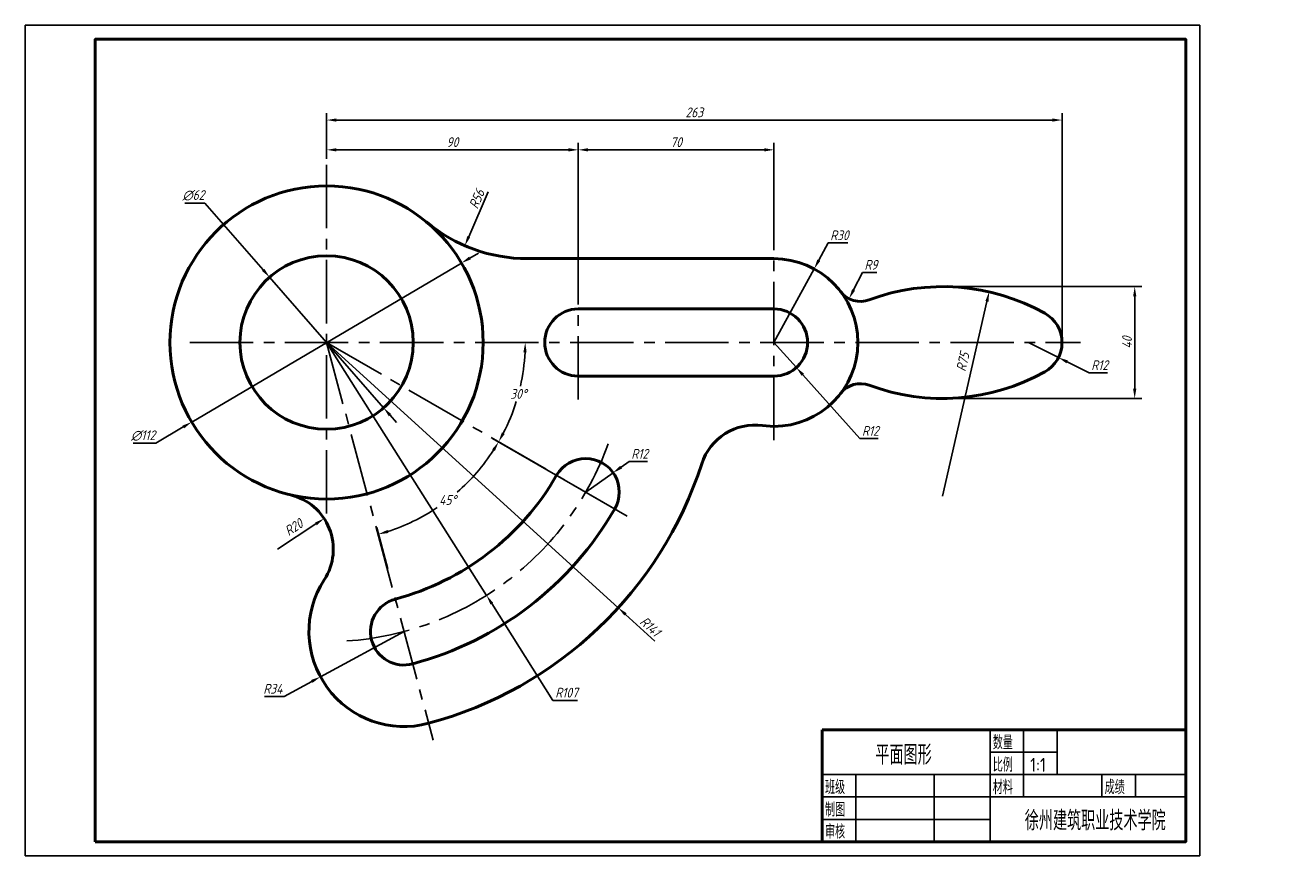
# Model space of a CAD drawing. Header units: millimetres. Extents: x 0 to 453, y 0 to 297.
import ezdxf

# ---------------------------------------------------------------- set-up
doc = ezdxf.new("R2010")
doc.units = ezdxf.units.MM
doc.header["$LTSCALE"] = 0.7
doc.linetypes.add('CENTER2', pattern=[28.575, 19.05, -3.175, 3.175, -3.175])
doc.layers.add('尺寸层', color=221, linetype='Continuous')
doc.layers.add('细实线层', color=7, linetype='Continuous')
doc.layers.add('点画线层', color=3, linetype='CENTER2', lineweight=25)
doc.layers.add('粗实线层', color=7, linetype='Continuous', lineweight=50)
doc.styles.add('工程字体（斜）', font='gbeitc.shx', dxfattribs={"bigfont": 'gbcbig.shx'})
doc.styles.add('工程斜体', font='gbeitc.shx', dxfattribs={"bigfont": 'gbcbig.shx'})
doc.styles.add('工程直体', font='gbenor.shx', dxfattribs={"bigfont": 'gbcbig.shx'})
doc.dimstyles.new('gb35', dxfattribs={"dimtxt": 3.5, "dimasz": 3.5, "dimexe": 2.5, "dimexo": 0, "dimgap": 1, "dimtad": 1, "dimdsep": 46, "dimtxsty": '工程字体（斜）', "dimcen": 0, "dimadec": 0, "dimazin": 0, "dimtfac": 1, "dimtmove": 0, "dimatfit": 3, "dimfxl": 0, "dimarcsym": 0})
doc.dimstyles.new('圆内直径', dxfattribs={"dimtxt": 3.5, "dimasz": 3.5, "dimexe": 2.5, "dimexo": 0, "dimgap": 1, "dimtad": 1, "dimtxsty": '工程斜体', "dimcen": 0, "dimadec": 0, "dimazin": 0, "dimtfac": 1, "dimtmove": 2, "dimatfit": 3, "dimfxl": 0, "dimarcsym": 0})
doc.dimstyles.new('直径加引线', dxfattribs={"dimtxt": 3.5, "dimasz": 3.5, "dimexe": 2.5, "dimexo": 0, "dimgap": 1, "dimtad": 1, "dimtoh": 1, "dimdsep": 46, "dimtxsty": '工程字体（斜）', "dimcen": 0, "dimadec": 0, "dimazin": 0, "dimtfac": 1, "dimtmove": 1, "dimatfit": 3, "dimfxl": 0, "dimarcsym": 0})
doc.dimstyles.new('直径无引线', dxfattribs={"dimtxt": 3.5, "dimasz": 3.5, "dimexe": 2.5, "dimexo": 0, "dimgap": 1, "dimtad": 1, "dimdsep": 46, "dimtxsty": '工程字体（斜）', "dimcen": 0, "dimadec": 0, "dimazin": 0, "dimtfac": 1, "dimtmove": 2, "dimatfit": 3, "dimfxl": 0, "dimarcsym": 0})
doc.dimstyles.new('角度样式', dxfattribs={"dimtxt": 3.5, "dimasz": 3.5, "dimexe": 2.5, "dimexo": 0, "dimgap": 1, "dimtad": 1, "dimtih": 1, "dimtoh": 1, "dimdsep": 46, "dimtxsty": '工程字体（斜）', "dimcen": 0, "dimadec": 0, "dimazin": 0, "dimtfac": 1, "dimtmove": 0, "dimatfit": 3, "dimfxl": 0, "dimarcsym": 0})

# ---------------------------------------------------------------- blocks, each defined once
blk = doc.blocks.new('*D84')
at = {"layer": 'Defpoints', "color": 0, "ltscale": 1.7}
for p in [(87.36, 206.9), (128.13, 160.19)]:
    blk.add_point(p, dxfattribs=at)
at = {"layer": '尺寸层', "color": 0, "lineweight": -2, "ltscale": 1.7}
for p, q in [((57.06, 233.43), (64.19, 233.43)), ((64.19, 233.43), (85.06, 209.53)), ((128.13, 160.19), (87.36, 206.9)), ((130.43, 157.55), (132.74, 154.92))]:
    blk.add_line(p, q, dxfattribs=at)
at = {"layer": '尺寸层', "color": 0, "ltscale": 1.7}
for points in [[(85.5, 209.92), (84.62, 209.15), (87.36, 206.9)], [(130.87, 157.94), (129.99, 157.17), (128.13, 160.19)]]:
    blk.add_solid(points, dxfattribs=at)
at = {"layer": '尺寸层', "color": 0, "ltscale": 1.7, "insert": (60.13, 236.18), "char_height": 3.5, "attachment_point": 5, "style": '工程字体（斜）'}
blk.add_mtext('∅62', dxfattribs=at)
blk = doc.blocks.new('*D85')
at = {"layer": 'Defpoints', "color": 0, "ltscale": 1.7}
for p in [(155.99, 211.98), (59.5, 155.1)]:
    blk.add_point(p, dxfattribs=at)
at = {"layer": '尺寸层', "color": 0, "lineweight": -2, "ltscale": 1.7}
for p, q in [((159, 213.76), (162.02, 215.54)), ((155.99, 211.98), (59.5, 155.1)), ((46.62, 147.51), (56.49, 153.33)), ((38.62, 147.51), (46.62, 147.51))]:
    blk.add_line(p, q, dxfattribs=at)
at = {"layer": '尺寸层', "color": 0, "ltscale": 1.7}
for points in [[(158.71, 214.26), (159.3, 213.26), (155.99, 211.98)], [(56.19, 153.83), (56.78, 152.82), (59.5, 155.1)]]:
    blk.add_solid(points, dxfattribs=at)
at = {"layer": '尺寸层', "color": 0, "ltscale": 1.7, "insert": (42.12, 150.26), "char_height": 3.5, "attachment_point": 5, "style": '工程字体（斜）'}
blk.add_mtext('∅112', dxfattribs=at)
blk = doc.blocks.new('*D87')
at = {"layer": 'Defpoints', "color": 0, "ltscale": 1.7}
for p in [(106.86, 120.6), (90.16, 109.61)]:
    blk.add_point(p, dxfattribs=at)
at = {"layer": '尺寸层', "color": 0, "lineweight": -2, "ltscale": 1.7}
blk.add_line((90.16, 109.61), (103.94, 118.67), dxfattribs=at)
at = {"layer": '尺寸层', "color": 0, "ltscale": 1.7}
blk.add_solid([(103.62, 119.16), (104.26, 118.19), (106.86, 120.6)], dxfattribs=at)
at = {"layer": '尺寸层', "color": 0, "ltscale": 1.7, "insert": (95.98, 117.49), "char_height": 3.5, "attachment_point": 5, "rotation": 33.3368, "style": '工程斜体'}
blk.add_mtext('R20', dxfattribs=at)
blk = doc.blocks.new('*D88')
at = {"layer": 'Defpoints', "color": 0, "ltscale": 1.7}
for p in [(298.7, 207.26), (294.63, 199.24)]:
    blk.add_point(p, dxfattribs=at)
at = {"layer": '尺寸层', "color": 0, "lineweight": -2, "ltscale": 1.7}
for p, q in [((299.38, 208.6), (296.21, 202.36)), ((304.47, 208.6), (299.38, 208.6))]:
    blk.add_line(p, q, dxfattribs=at)
at = {"layer": '尺寸层', "color": 0, "ltscale": 1.7}
blk.add_solid([(295.69, 202.62), (296.73, 202.09), (294.63, 199.24)], dxfattribs=at)
at = {"layer": '尺寸层', "color": 0, "ltscale": 1.7, "insert": (302.43, 211.35), "char_height": 3.5, "attachment_point": 5, "style": '工程字体（斜）'}
blk.add_mtext('R9', dxfattribs=at)
blk = doc.blocks.new('*D89')
at = {"layer": 'Defpoints', "color": 0, "ltscale": 1.7}
for p in [(358.75, 183.54), (369.48, 178.18)]:
    blk.add_point(p, dxfattribs=at)
at = {"layer": '尺寸层', "color": 0, "lineweight": -2, "ltscale": 1.7}
for p, q in [((358.75, 183.54), (369.48, 178.18)), ((380.44, 172.7), (372.61, 176.61)), ((386.99, 172.7), (380.44, 172.7))]:
    blk.add_line(p, q, dxfattribs=at)
blk.add_arc((358.75, 183.54), 12, 321.5051, 0, dxfattribs=at)
at = {"layer": '尺寸层', "color": 0, "ltscale": 1.7}
blk.add_solid([(372.87, 177.13), (372.35, 176.09), (369.48, 178.18)], dxfattribs=at)
at = {"layer": '尺寸层', "color": 0, "ltscale": 1.7, "insert": (384.21, 175.45), "char_height": 3.5, "attachment_point": 5, "style": '工程字体（斜）'}
blk.add_mtext('R12', dxfattribs=at)
blk = doc.blocks.new('*D90')
at = {"layer": 'Defpoints', "color": 0, "ltscale": 1.7}
for p in [(344.68, 201.67), (328.02, 128.54)]:
    blk.add_point(p, dxfattribs=at)
at = {"layer": '尺寸层', "color": 0, "lineweight": -2, "ltscale": 1.7}
blk.add_line((328.02, 128.54), (343.91, 198.26), dxfattribs=at)
at = {"layer": '尺寸层', "color": 0, "ltscale": 1.7}
blk.add_solid([(343.34, 198.39), (344.48, 198.13), (344.68, 201.67)], dxfattribs=at)
at = {"layer": '尺寸层', "color": 0, "ltscale": 1.7, "insert": (335.28, 176.63), "char_height": 3.5, "attachment_point": 5, "rotation": 77.1629, "style": '工程字体（斜）'}
blk.add_mtext('R75', dxfattribs=at)
blk = doc.blocks.new('*D91')
at = {"layer": 'Defpoints', "color": 0, "ltscale": 1.7}
for p in [(267.75, 183.54), (275.74, 174.6)]:
    blk.add_point(p, dxfattribs=at)
at = {"layer": '尺寸层', "color": 0, "lineweight": -2, "ltscale": 1.7}
for p, q in [((267.75, 183.54), (275.74, 174.6)), ((298.45, 149.18), (278.07, 171.99)), ((304.99, 149.18), (298.45, 149.18))]:
    blk.add_line(p, q, dxfattribs=at)
at = {"layer": '尺寸层', "color": 0, "ltscale": 1.7}
blk.add_solid([(278.51, 172.37), (277.64, 171.6), (275.74, 174.6)], dxfattribs=at)
at = {"layer": '尺寸层', "color": 0, "ltscale": 1.7, "insert": (302.22, 151.93), "char_height": 3.5, "attachment_point": 5, "style": '工程字体（斜）'}
blk.add_mtext('R12', dxfattribs=at)
blk = doc.blocks.new('*D92')
at = {"layer": 'Defpoints', "color": 0, "ltscale": 1.7}
for p in [(282.1, 209.88), (267.75, 183.54)]:
    blk.add_point(p, dxfattribs=at)
at = {"layer": '尺寸层', "color": 0, "lineweight": -2, "ltscale": 1.7}
for p, q in [((287.16, 219.15), (283.78, 212.96)), ((294.14, 219.15), (287.16, 219.15)), ((267.75, 183.54), (282.1, 209.88))]:
    blk.add_line(p, q, dxfattribs=at)
at = {"layer": '尺寸层', "color": 0, "ltscale": 1.7}
blk.add_solid([(283.27, 213.24), (284.29, 212.68), (282.1, 209.88)], dxfattribs=at)
at = {"layer": '尺寸层', "color": 0, "ltscale": 1.7, "insert": (291.15, 221.9), "char_height": 3.5, "attachment_point": 5, "style": '工程字体（斜）'}
blk.add_mtext('R30', dxfattribs=at)
blk = doc.blocks.new('*D93')
at = {"layer": 'Defpoints', "color": 0, "ltscale": 1.7}
for p in [(210.22, 136.95), (200.41, 130.04)]:
    blk.add_point(p, dxfattribs=at)
at = {"layer": '尺寸层', "color": 0, "lineweight": -2, "ltscale": 1.7}
for p, q in [((215.94, 140.99), (213.08, 138.97)), ((222.48, 140.99), (215.94, 140.99)), ((200.41, 130.04), (210.22, 136.95))]:
    blk.add_line(p, q, dxfattribs=at)
at = {"layer": '尺寸层', "color": 0, "ltscale": 1.7}
blk.add_solid([(212.75, 139.45), (213.42, 138.49), (210.22, 136.95)], dxfattribs=at)
at = {"layer": '尺寸层', "color": 0, "ltscale": 1.7, "insert": (219.71, 143.74), "char_height": 3.5, "attachment_point": 5, "style": '工程字体（斜）'}
blk.add_mtext('R12', dxfattribs=at)
blk = doc.blocks.new('*D94')
at = {"layer": 'Defpoints', "color": 0, "ltscale": 1.7}
for p in [(135.44, 80.19), (105.54, 64)]:
    blk.add_point(p, dxfattribs=at)
at = {"layer": '尺寸层', "color": 0, "lineweight": -2, "ltscale": 1.7}
for p, q in [((135.44, 80.19), (105.54, 64)), ((92.52, 56.95), (102.46, 62.33)), ((85.54, 56.95), (92.52, 56.95))]:
    blk.add_line(p, q, dxfattribs=at)
at = {"layer": '尺寸层', "color": 0, "ltscale": 1.7}
blk.add_solid([(102.19, 62.84), (102.74, 61.82), (105.54, 64)], dxfattribs=at)
at = {"layer": '尺寸层', "color": 0, "ltscale": 1.7, "insert": (88.53, 59.7), "char_height": 3.5, "attachment_point": 5, "style": '工程字体（斜）'}
blk.add_mtext('R34', dxfattribs=at)
blk = doc.blocks.new('*D95')
at = {"layer": 'Defpoints', "color": 0, "ltscale": 1.7}
for p in [(179.49, 269.54), (157.19, 218.18)]:
    blk.add_point(p, dxfattribs=at)
at = {"layer": '尺寸层', "color": 0, "lineweight": -2, "ltscale": 1.7}
blk.add_line((165.54, 237.43), (158.58, 221.39), dxfattribs=at)
at = {"layer": '尺寸层', "color": 0, "ltscale": 1.7}
blk.add_solid([(158.04, 221.62), (159.11, 221.16), (157.19, 218.18)], dxfattribs=at)
at = {"layer": '尺寸层', "color": 0, "ltscale": 1.7, "insert": (161.45, 234.89), "char_height": 3.5, "attachment_point": 5, "rotation": 66.5229, "style": '工程字体（斜）'}
blk.add_mtext('R56', dxfattribs=at)
blk = doc.blocks.new('*D96')
at = {"layer": 'Defpoints', "color": 0, "ltscale": 1.7}
for p in [(107.75, 183.54), (164.95, 93.12)]:
    blk.add_point(p, dxfattribs=at)
at = {"layer": '尺寸层', "color": 0, "lineweight": -2, "ltscale": 1.7}
for p, q in [((107.75, 183.54), (164.95, 93.12)), ((188.71, 55.56), (166.82, 90.16)), ((197.44, 55.56), (188.71, 55.56))]:
    blk.add_line(p, q, dxfattribs=at)
at = {"layer": '尺寸层', "color": 0, "ltscale": 1.7}
blk.add_solid([(167.31, 90.47), (166.33, 89.85), (164.95, 93.12)], dxfattribs=at)
at = {"layer": '尺寸层', "color": 0, "ltscale": 1.7, "insert": (193.57, 58.31), "char_height": 3.5, "attachment_point": 5, "style": '工程字体（斜）'}
blk.add_mtext('R107', dxfattribs=at)
blk = doc.blocks.new('*D98')
at = {"layer": 'Defpoints', "color": 0, "ltscale": 1.7}
for p in [(107.75, 183.54), (212.05, 88.67)]:
    blk.add_point(p, dxfattribs=at)
at = {"layer": '尺寸层', "color": 0, "lineweight": -2, "ltscale": 1.7}
for p, q in [((107.75, 183.54), (212.05, 88.67)), ((225.13, 76.77), (214.64, 86.31))]:
    blk.add_line(p, q, dxfattribs=at)
at = {"layer": '尺寸层', "color": 0, "ltscale": 1.7}
blk.add_solid([(215.03, 86.74), (214.25, 85.88), (212.05, 88.67)], dxfattribs=at)
at = {"layer": '尺寸层', "color": 0, "ltscale": 1.7, "insert": (223.49, 81.98), "char_height": 3.5, "attachment_point": 5, "rotation": 317.7097, "style": '工程字体（斜）'}
blk.add_mtext('R141', dxfattribs=at)
blk = doc.blocks.new('*D99')
at = {"layer": 'Defpoints', "color": 0, "ltscale": 1.7}
for p in [(58.84, 183.54), (107.75, 183.54), (377.36, 183.54), (174.5, 159.25), (215.23, 121.49)]:
    blk.add_point(p, dxfattribs=at)
at = {"layer": '尺寸层', "color": 0, "lineweight": -2, "ltscale": 1.7}
for start, end in [(347.2846, 357.1769), (332.8231, 342.6907)]:
    blk.add_arc((107.75, 183.54), 71.04, start, end, dxfattribs=at)
at = {"layer": '尺寸层', "color": 0, "ltscale": 1.7}
for points in [[(178.12, 180.06), (179.28, 180.03), (178.79, 183.54)], [(171.45, 150.82), (170.43, 151.37), (169.27, 148.02)]]:
    blk.add_solid(points, dxfattribs=at)
at = {"layer": '尺寸层', "color": 0, "ltscale": 1.7, "insert": (176.36, 165.16), "char_height": 3.5, "attachment_point": 5, "style": '工程字体（斜）'}
blk.add_mtext('30°', dxfattribs=at)
blk = doc.blocks.new('*D100')
at = {"layer": 'Defpoints', "color": 0, "ltscale": 1.7}
for p in [(107.75, 183.54), (143.38, 122.08), (215.23, 121.49), (129.68, 102.56)]:
    blk.add_point(p, dxfattribs=at)
at = {"layer": '尺寸层', "color": 0, "lineweight": -2, "ltscale": 1.7}
for p, q in [((215.23, 121.49), (167.1, 149.27)), ((129.68, 102.56), (125.66, 117.39))]:
    blk.add_line(p, q, dxfattribs=at)
for start, end in [(311.0779, 327.1769), (287.9785, 303.7739)]:
    blk.add_arc((107.75, 183.54), 71.04, start, end, dxfattribs=at)
at = {"layer": '尺寸层', "color": 0, "ltscale": 1.7}
for points in [[(166.95, 145.34), (167.94, 144.73), (169.27, 148.02)], [(129.84, 115.41), (129.51, 116.53), (126.32, 114.97)]]:
    blk.add_solid(points, dxfattribs=at)
at = {"layer": '尺寸层', "color": 0, "ltscale": 1.7, "insert": (151.07, 127.24), "char_height": 3.5, "attachment_point": 5, "style": '工程字体（斜）'}
blk.add_mtext('45°', dxfattribs=at)
blk = doc.blocks.new('*D101')
at = {"layer": 'Defpoints', "color": 0, "ltscale": 1.7}
for p in [(107.75, 249.27), (197.75, 252.46), (197.75, 219.35)]:
    blk.add_point(p, dxfattribs=at)
at = {"layer": '尺寸层', "color": 0, "lineweight": -2, "ltscale": 1.7}
for p, q in [((107.75, 249.27), (107.75, 254.96)), ((197.75, 219.35), (197.75, 254.96)), ((111.25, 252.46), (194.25, 252.46))]:
    blk.add_line(p, q, dxfattribs=at)
at = {"layer": '尺寸层', "color": 0, "ltscale": 1.7}
for points in [[(111.25, 253.04), (111.25, 251.88), (107.75, 252.46)], [(194.25, 253.04), (194.25, 251.88), (197.75, 252.46)]]:
    blk.add_solid(points, dxfattribs=at)
at = {"layer": '尺寸层', "color": 0, "ltscale": 1.7, "insert": (152.75, 255.21), "char_height": 3.5, "attachment_point": 5, "style": '工程字体（斜）'}
blk.add_mtext('90', dxfattribs=at)
blk = doc.blocks.new('*D102')
at = {"layer": 'Defpoints', "color": 0, "ltscale": 1.7}
for p in [(267.75, 252.46), (197.75, 219.35), (267.75, 220.71)]:
    blk.add_point(p, dxfattribs=at)
at = {"layer": '尺寸层', "color": 0, "lineweight": -2, "ltscale": 1.7}
for p, q in [((197.75, 219.35), (197.75, 254.96)), ((267.75, 220.71), (267.75, 254.96)), ((201.25, 252.46), (264.25, 252.46))]:
    blk.add_line(p, q, dxfattribs=at)
at = {"layer": '尺寸层', "color": 0, "ltscale": 1.7}
for points in [[(201.25, 253.04), (201.25, 251.88), (197.75, 252.46)], [(264.25, 253.04), (264.25, 251.88), (267.75, 252.46)]]:
    blk.add_solid(points, dxfattribs=at)
at = {"layer": '尺寸层', "color": 0, "ltscale": 1.7, "insert": (232.75, 255.21), "char_height": 3.5, "attachment_point": 5, "style": '工程字体（斜）'}
blk.add_mtext('70', dxfattribs=at)
blk = doc.blocks.new('*D103')
at = {"layer": 'Defpoints', "color": 0, "ltscale": 1.7}
for p in [(370.75, 263.11), (107.75, 254.96), (370.75, 183.54)]:
    blk.add_point(p, dxfattribs=at)
at = {"layer": '尺寸层', "color": 0, "lineweight": -2, "ltscale": 1.7}
for p, q in [((107.75, 254.96), (107.75, 265.61)), ((111.25, 263.11), (367.25, 263.11)), ((370.75, 183.54), (370.75, 265.61))]:
    blk.add_line(p, q, dxfattribs=at)
at = {"layer": '尺寸层', "color": 0, "ltscale": 1.7}
for points in [[(111.25, 263.7), (111.25, 262.53), (107.75, 263.11)], [(367.25, 263.7), (367.25, 262.53), (370.75, 263.11)]]:
    blk.add_solid(points, dxfattribs=at)
at = {"layer": '尺寸层', "color": 0, "ltscale": 1.7, "insert": (239.25, 265.86), "char_height": 3.5, "attachment_point": 5, "style": '工程字体（斜）'}
blk.add_mtext('263', dxfattribs=at)
blk = doc.blocks.new('*D104')
at = {"layer": 'Defpoints', "color": 0, "ltscale": 1.7}
for p in [(328.02, 203.54), (328.02, 163.54), (396.75, 163.54)]:
    blk.add_point(p, dxfattribs=at)
at = {"layer": '尺寸层', "color": 0, "lineweight": -2, "ltscale": 1.7}
for p, q in [((328.02, 203.54), (399.25, 203.54)), ((396.75, 200.04), (396.75, 167.04)), ((328.02, 163.54), (399.25, 163.54))]:
    blk.add_line(p, q, dxfattribs=at)
at = {"layer": '尺寸层', "color": 0, "ltscale": 1.7}
for points in [[(396.17, 200.04), (397.34, 200.04), (396.75, 203.54)], [(396.17, 167.04), (397.34, 167.04), (396.75, 163.54)]]:
    blk.add_solid(points, dxfattribs=at)
at = {"layer": '尺寸层', "color": 0, "ltscale": 1.7, "insert": (394, 183.54), "char_height": 3.5, "attachment_point": 5, "rotation": 90, "style": '工程字体（斜）'}
blk.add_mtext('40', dxfattribs=at)

msp = doc.modelspace()

# ---------------------------------------------------------------- linework, layer by layer
at = {"layer": '点画线层', "ltscale": 1.7}
for p, q in [((107.745, 122.392), (107.745, 249.274)), ((197.745, 163.123), (197.745, 219.348)), ((267.745, 148.613), (267.745, 220.708)), ((58.835, 183.543), (377.357, 183.543)), ((107.745, 183.543), (215.23, 121.486)), ((107.745, 183.543), (145.868, 41.265))]:
    msp.add_line(p, q, dxfattribs=at)
msp.add_arc((107.745, 183.543), 107, 273.91004, 340.20003, dxfattribs=at)
at = {"layer": '粗实线层', "ltscale": 1.7}
for p, q in [((267.745, 213.543), (179.495, 213.543)), ((197.745, 195.543), (267.745, 195.543)), ((197.745, 171.543), (267.745, 171.543)), ((267.745, 153.543), (263.659, 153.822))]:
    msp.add_line(p, q, dxfattribs=at)
at = {"layer": '粗实线层', "color": 7}
for p, q in [((285, 5), (285, 45)), ((285, 45), (415, 45))]:
    msp.add_line(p, q, dxfattribs=at)
at = {"layer": '粗实线层'}
msp.add_lwpolyline([(25, 5), (415, 5), (415, 292), (25, 292)], close=True, dxfattribs=at)
at = {"layer": '粗实线层', "ltscale": 1.7}
for radius in [56, 31]:
    msp.add_circle((107.745, 183.543), radius, dxfattribs=at)
for centre, radius, start, end in [((179.495, 269.543), 56, 230.16185, 270), ((267.745, 183.543), 30, 270, 90), ((298.704, 207.261), 9, 217.45633, 290.42656), ((328.02, 128.543), 75, 60.81102, 110.42656), ((197.745, 183.543), 12, 90, 270), ((267.745, 183.543), 12, 270, 90), ((358.745, 183.543), 12, 0, 60.81102), ((358.745, 183.543), 12, 299.18898, 0), ((328.02, 238.543), 75, 249.57344, 299.18898), ((298.704, 159.824), 9, 69.57344, 142.54367), ((260.936, 134.008), 20, 82.17271, 162.0814), ((200.41, 130.043), 12, 330, 150), ((107.745, 183.543), 95, 285, 330), ((107.745, 183.543), 141, 285, 342.0814), ((90.155, 109.606), 20, 326.99097, 76.61775), ((107.745, 183.543), 119, 285, 330), ((135.439, 80.188), 34, 146.99097, 285), ((135.439, 80.188), 12, 105, 285)]:
    msp.add_arc(centre, radius, start, end, dxfattribs=at)
at = {"layer": '细实线层', "color": 7}
for p, q in [((345, 5), (345, 45)), ((357, 21), (357, 45)), ((369, 29), (369, 45)), ((345, 37), (369, 37)), ((285, 29), (415, 29)), ((297, 5), (297, 29)), ((325, 5), (325, 29)), ((385, 21), (385, 29)), ((397, 21), (397, 29)), ((285, 21), (415, 21)), ((285, 13), (345, 13))]:
    msp.add_line(p, q, dxfattribs=at)
at = {"layer": '细实线层'}
msp.add_lwpolyline([(0, 0), (420, 0), (420, 297), (0, 297)], close=True, dxfattribs=at)

# ---------------------------------------------------------------- texts
at = {"layer": '细实线层', "color": 7, "style": '工程直体'}
for s, height, p in [('数量', 5, (346, 38)), ('平面图形', 7, (304.006, 32.571)), ('比例', 5, (346, 30)), ('1:1', 5, (359.355, 30)), ('班级', 5, (286, 22)), ('材料', 5, (346, 22)), ('成绩', 5, (386, 22)), ('制图', 5, (286, 14)), ('徐州建筑职业技术学院', 7, (357.438, 9.053)), ('审核', 5, (286, 6.083))]:
    msp.add_text(s, height=height, dxfattribs=at).set_placement(p)

# ---------------------------------------------------------------- dimensions: what is measured, and where the dimension line sits
at = {"layer": '尺寸层', "ltscale": 1.7}
for base, p1, p2, picture, middle in [((370.745, 263.115), (107.745, 254.959), (370.745, 183.543), '*D103', (239.245, 265.865)), ((197.745, 252.459), (107.745, 249.274), (197.745, 219.348), '*D101', (152.745, 255.209))]:
    dim = msp.add_linear_dim(base=base, p1=p1, p2=p2, dimstyle='gb35', dxfattribs=at)
    dim.commit()
    dim.dimension.update_dxf_attribs({"geometry": picture, "text_midpoint": middle})
for center, mpoint, dimstyle, picture, middle in [((179.495, 269.543), (157.185, 218.178), '直径加引线', '*D95', (163.97, 233.799)), ((267.745, 183.543), (282.103, 209.884), '直径加引线', '*D92', (287.156, 219.155)), ((298.704, 207.261), (294.627, 199.237), '直径加引线', '*D88', (299.383, 208.598)), ((328.02, 128.543), (344.684, 201.668), '直径无引线', '*D90', (335.281, 176.63)), ((107.745, 183.543), (164.949, 93.117), '直径加引线', '*D96', (188.708, 55.561)), ((107.745, 183.543), (212.049, 88.665), 'gb35', '*D98', (221.636, 79.945)), ((267.745, 183.543), (275.742, 174.595), '直径加引线', '*D91', (298.452, 149.184)), ((358.745, 183.543), (369.479, 178.177), '直径加引线', '*D89', (380.443, 172.697)), ((200.41, 130.043), (210.22, 136.954), '直径加引线', '*D93', (215.942, 140.985)), ((90.155, 109.606), (106.864, 120.597), '圆内直径', '*D87', (95.977, 117.486)), ((135.439, 80.188), (105.541, 63.999), '直径加引线', '*D94', (92.523, 56.949))]:
    dim = msp.add_radius_dim(center=center, mpoint=mpoint, dimstyle=dimstyle, dxfattribs=at)
    dim.commit()
    dim.dimension.update_dxf_attribs({"geometry": picture, "text_midpoint": middle, "dimtype": 164})
dim = msp.add_linear_dim(base=(267.745, 252.459), p1=(197.745, 219.348), p2=(267.745, 220.708), dimstyle='gb35', override={"dimtmove": 1}, dxfattribs=at)
dim.commit()
dim.dimension.update_dxf_attribs({"geometry": '*D102', "text_midpoint": (232.745, 255.209)})
for p1, p2, picture, middle in [((128.133, 160.19), (87.358, 206.895), '*D84', (64.19, 233.433)), ((155.986, 211.982), (59.504, 155.104), '*D85', (46.619, 147.508))]:
    dim = msp.add_diameter_dim_2p(p1=p1, p2=p2, dimstyle='直径加引线', dxfattribs=at)
    dim.commit()
    dim.dimension.update_dxf_attribs({"geometry": picture, "text_midpoint": middle, "dimtype": 163})
dim = msp.add_linear_dim(base=(396.753, 163.543), p1=(328.02, 203.543), p2=(328.02, 163.543), angle=90, dimstyle='gb35', dxfattribs=at)
dim.commit()
dim.dimension.update_dxf_attribs({"geometry": '*D104', "text_midpoint": (394.003, 183.543)})
dim = msp.add_angular_dim_2l(base=(174.501, 159.245), line1=((107.745, 183.543), (215.23, 121.486)), line2=((58.835, 183.543), (377.357, 183.543)), dimstyle='角度样式', dxfattribs=at)
dim.commit()
dim.dimension.update_dxf_attribs({"geometry": '*D99', "text_midpoint": (176.365, 165.156)})
dim = msp.add_angular_dim_3p(base=(143.376, 122.084), center=(107.745, 183.543), p1=(215.23, 121.486), p2=(129.679, 102.562), dimstyle='角度样式', override={"dimtmove": 1}, dxfattribs=at)
dim.commit()
dim.dimension.update_dxf_attribs({"geometry": '*D100', "text_midpoint": (151.068, 127.241)})

doc.saveas('drawing.dxf')
